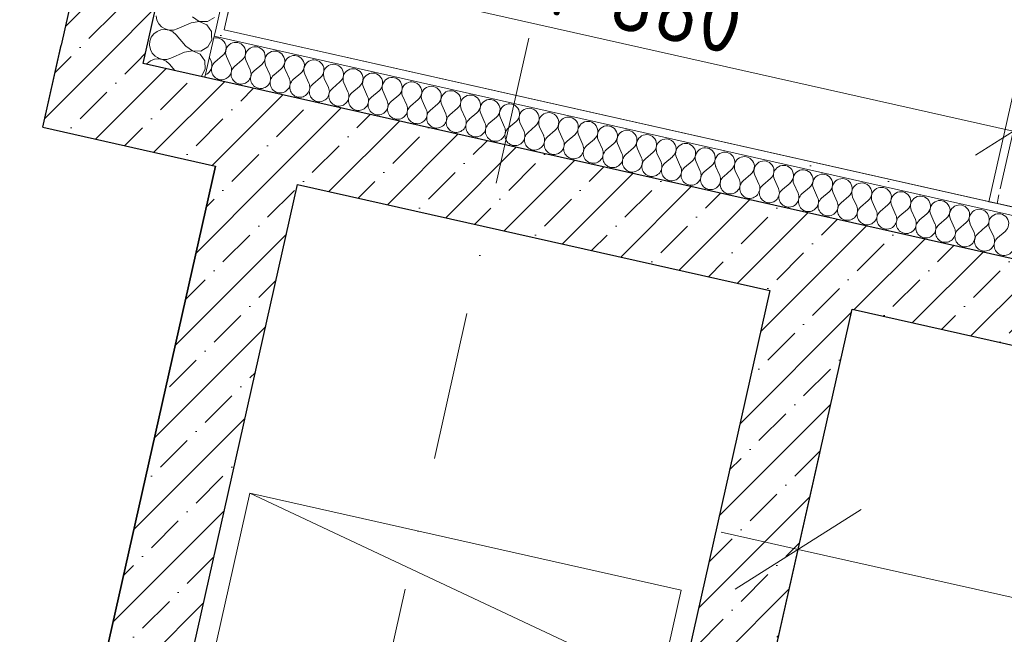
# Model space of a CAD drawing. Header units: millimetres. Extents: x -7145531 to -6681560, y 6117368 to 6219355.
# Tile 67 of 144: x -6948654 to -6946316, y 6146737 to 6148196. Entities that reach past the tile are written whole.
import ezdxf
from ezdxf.enums import TextEntityAlignment as Align

# ---------------------------------------------------------------- set-up
doc = ezdxf.new("R2010")
doc.units = ezdxf.units.MM
doc.header["$MEASUREMENT"] = 0
doc.linetypes.add('Штриховая', pattern=[564.444447, 282.222223, -282.222223])
doc.linetypes.add('Штрихпунктирная', pattern=[670.277762, 352.777767, -176.388884, 0, -141.111112])
for name, color, linetype in [('S - МОП.АР', 7, 'Continuous'), ('АР-вертикальная связь - Лестница.АР', 7, 'Continuous'), ('АР-Стены_внешние_.АР', 7, 'Continuous'), ('АР-Стены_внутренние_пилоны.АР', 7, 'Continuous'), ('АР-Чертеж-Оси_Осевые размеры.АР', 7, 'Continuous'), ('АР-Чертеж-Размеры.АР', 7, 'Continuous'), ('ИОС-Шахты и отверстия.АР', 7, 'Continuous')]:
    doc.layers.add(name, color=color, linetype=linetype)
for name, color, linetype, lineweight in [('АР-вертикальная связь - Лестница.АР_Ном._пера__1', 7, 'Continuous', 0), ('АР-Стены_внешние_.АР_Ном._пера__1', 7, 'Continuous', 0), ('АР-Стены_внутренние_пилоны.АР_Ном._пера__1', 7, 'Continuous', 30), ('АР-Чертеж-Оси_Осевые размеры.АР_Ном._пера__120', 7, 'Continuous', 0), ('АР-Чертеж-Размеры.АР_Ном._пера__1', 7, 'Continuous', 0), ('ИОС-Шахты и отверстия.АР_Ном._пера__1', 7, 'Continuous', 0)]:
    doc.layers.add(name, color=color, linetype=linetype, lineweight=lineweight)
doc.styles.add('РЎР“Р•РќР•Р\xa0Р\x98Р\xa0_РЎРўР\x98Р›Р¬_3', font='GOTHIC.TTF')
doc.styles.add('РЎР“Р•РќР•Р\xa0Р\x98Р\xa0_РЎРўР\x98Р›Р¬_9', font='GOST_Common.ttf')
doc.dimstyles.new('СГЕНЕРИР_СТИЛЬ__10', dxfattribs={"dimtxt": 150, "dimasz": 142.5, "dimexe": 0.18, "dimexo": 0.0625, "dimgap": 0, "dimtad": 1, "dimdec": 0, "dimzin": 0, "dimdsep": 46, "dimtxsty": 'РЎР“Р•РќР•Р\xa0Р\x98Р\xa0_РЎРўР\x98Р›Р¬_9', "dimblk": 'ARROWHEAD_6', "dimblk1": 'ARROWHEAD_6', "dimblk2": 'ARROWHEAD_6', "dimcen": 0.09, "dimse1": 1, "dimse2": 1, "dimclrd": 7, "dimclre": 7, "dimclrt": 7, "dimazin": 0, "dimtfac": 1, "dimtdec": 4, "dimtmove": 2, "dimatfit": 3, "dimfxl": 1, "dimtolj": 1, "dimtzin": 0, "dimarcsym": 0})
doc.dimstyles.new('СГЕНЕРИР_СТИЛЬ__11', dxfattribs={"dimtxt": 150, "dimasz": 237.5, "dimexe": 0.18, "dimexo": 0.0625, "dimgap": 0, "dimtad": 1, "dimdec": 0, "dimzin": 0, "dimdsep": 46, "dimtxsty": 'РЎР“Р•РќР•Р\xa0Р\x98Р\xa0_РЎРўР\x98Р›Р¬_9', "dimblk": 'ARROWHEAD_6', "dimblk1": 'ARROWHEAD_6', "dimblk2": 'ARROWHEAD_6', "dimcen": 0.09, "dimse1": 1, "dimse2": 1, "dimclrd": 7, "dimclre": 7, "dimclrt": 7, "dimazin": 0, "dimtfac": 1, "dimtdec": 4, "dimtmove": 0, "dimatfit": 3, "dimfxl": 1, "dimtolj": 1, "dimtzin": 0, "dimarcsym": 0})
doc.dimstyles.new('СГЕНЕРИР_СТИЛЬ__13', dxfattribs={"dimtxt": 150, "dimasz": 142.5, "dimexe": 0.18, "dimexo": 0.0625, "dimgap": 0, "dimtad": 1, "dimdec": 0, "dimzin": 0, "dimdsep": 46, "dimtxsty": 'РЎР“Р•РќР•Р\xa0Р\x98Р\xa0_РЎРўР\x98Р›Р¬_9', "dimblk": 'ARROWHEAD_6', "dimblk1": 'ARROWHEAD_6', "dimblk2": 'ARROWHEAD_6', "dimcen": 0.09, "dimse1": 1, "dimse2": 1, "dimclrd": 7, "dimclre": 7, "dimclrt": 7, "dimazin": 0, "dimtfac": 1, "dimtdec": 4, "dimtmove": 0, "dimatfit": 3, "dimfxl": 1, "dimtolj": 1, "dimtzin": 0, "dimarcsym": 0})
pattern_1 = [(45, (-6338440.43, 6562275.56), (-84.852814, 84.852814), []), (45, (-6338482.86, 6562317.98), (-84.852814, 84.852814), [90, -30, 0, -30])]
pattern_2 = [(45, (-6338440.43, 6562625.56), (-111.369318, 111.369318), [0, -105, 0, -157.5]), (110, (-6338090.43, 6562625.56), (148.001588, 53.868173), [0, -77, 0, -133])]

# ---------------------------------------------------------------- blocks, each defined once
blk = doc.blocks.new('Символ Проема в Полу 21[111]_3', base_point=(-6948107.8, 6147071.9))
at = {"layer": 'ИОС-Шахты и отверстия.АР_Ном._пера__1', "color": 7, "linetype": 'Continuous', "lineweight": 0, "flags": 128}
for points in [[(-6947311.4, 6146697.4), (-6947269.6, 6146012.4), (-6948294.1, 6146242.5), (-6948107.8, 6147071.9)], [(-6948107.8, 6147071.9), (-6947083.3, 6146841.8), (-6947269.6, 6146012.4), (-6947311.4, 6146697.4)]]:
    blk.add_lwpolyline(points, close=True, dxfattribs=at)
blk = doc.blocks.new('Символ Проема в Полу 21[124]_3', base_point=(-6947061, 6145801.6))
at = {"layer": 'ИОС-Шахты и отверстия.АР_Ном._пера__1', "color": 7, "linetype": 'Continuous', "lineweight": 0, "flags": 128}
blk.add_lwpolyline([(-6944895.9, 6145752.7), (-6944189.5, 6146950.3), (-6946677.6, 6147509.1), (-6947061, 6145801.6)], close=True, dxfattribs=at)
blk = doc.blocks.new('Стена_196_3', base_point=(-6948480.1, 6148016.4))
at = {"layer": 'АР-Стены_внешние_.АР', "linetype": 'Continuous', "lineweight": 0, "true_color": 0x000000}
h = blk.add_hatch(dxfattribs=at)
h.set_pattern_fill('ЖЕЛЕЗОБЕТОН__PROJECT__0003', color=18, style=0, pattern_type=2)
h.set_pattern_definition(pattern_1)
h.paths.add_polyline_path([(-6948599.5, 6147940.7), (-6948360.6, 6148092), (-6948555.7, 6148135.9)])
h = blk.add_hatch(dxfattribs=at)
h.set_pattern_fill('ЖЕЛЕЗОБЕТОН__PROJECT__0003', color=18, style=0, pattern_type=2)
h.set_pattern_definition(pattern_1)
h.paths.add_polyline_path([(-6948360.6, 6148092), (-6948599.5, 6147940.7), (-6948404.4, 6147896.9)])
h = blk.add_hatch(dxfattribs=at)
h.set_pattern_fill('ЖЕЛЕЗОБЕТОН__PROJECT__0003', color=18, style=0, pattern_type=2)
h.set_pattern_definition(pattern_1)
h.paths.add_polyline_path([(-6948404.4, 6147896.9), (-6944091.9, 6146928.4), (-6944048.1, 6147123.5), (-6948360.6, 6148092)])
at = {"layer": 'АР-Стены_внешние_.АР_Ном._пера__1', "color": 7, "linetype": 'Continuous', "lineweight": 30, "flags": 128}
for points in [[(-6948599.5, 6147940.7), (-6948555.7, 6148135.9)], [(-6944048.1, 6147123.5), (-6948360.6, 6148092)], [(-6948599.5, 6147940.7), (-6948189.6, 6147848.6)], [(-6947994.4, 6147804.8), (-6946872.7, 6147552.9)], [(-6946677.6, 6147509.1), (-6944189.5, 6146950.3)]]:
    blk.add_lwpolyline(points, dxfattribs=at)
blk = doc.blocks.new('Стена_199_3', base_point=(-6948029.6, 6150022.1))
at = {"layer": 'АР-Стены_внешние_.АР', "linetype": 'Continuous', "lineweight": 0, "true_color": 0x000000}
h = blk.add_hatch(dxfattribs=at)
h.set_pattern_fill('ЖЕЛЕЗОБЕТОН__PROJECT__0003', color=18, style=0, pattern_type=2)
h.set_pattern_definition(pattern_1)
h.paths.add_polyline_path([(-6948360.6, 6148092), (-6947958.3, 6149883.1), (-6948153.5, 6149926.9), (-6948555.7, 6148135.9)])
at = {"layer": 'АР-Стены_внешние_.АР_Ном._пера__1', "color": 7, "linetype": 'Continuous', "lineweight": 30, "flags": 128}
for points in [[(-6948153.5, 6149926.9), (-6948555.7, 6148135.9)], [(-6948360.6, 6148092), (-6947958.3, 6149883.1)]]:
    blk.add_lwpolyline(points, dxfattribs=at)
blk = doc.blocks.new('Стена_200_3', base_point=(-6946753.2, 6147628.6))
at = {"layer": 'АР-Стены_внутренние_пилоны.АР', "linetype": 'Continuous', "lineweight": 0, "true_color": 0x000000}
h = blk.add_hatch(dxfattribs=at)
h.set_pattern_fill('ЖЕЛЕЗОБЕТОН__PROJECT__0003', color=18, style=0, pattern_type=2)
h.set_pattern_definition(pattern_1)
h.paths.add_polyline_path([(-6946872.7, 6147552.9), (-6947256.2, 6145845.4), (-6947104.9, 6145606.5), (-6946677.6, 6147509.1)])
at = {"layer": 'АР-Стены_внутренние_пилоны.АР_Ном._пера__1', "color": 7, "linetype": 'Continuous', "lineweight": 30, "flags": 128}
for points in [[(-6946872.7, 6147552.9), (-6947256.2, 6145845.4)], [(-6947061, 6145801.6), (-6946677.6, 6147509.1)]]:
    blk.add_lwpolyline(points, dxfattribs=at)
blk = doc.blocks.new('Стена_211_3', base_point=(-6948497.4, 6146021.7))
at = {"layer": 'АР-Стены_внутренние_пилоны.АР', "linetype": 'Continuous', "lineweight": 0, "true_color": 0x000000}
h = blk.add_hatch(dxfattribs=at)
h.set_pattern_fill('ЖЕЛЕЗОБЕТОН__PROJECT__0003', color=18, style=0, pattern_type=2)
h.set_pattern_definition(pattern_1)
h.paths.add_polyline_path([(-6948377.9, 6146097.3), (-6947994.4, 6147804.8), (-6948189.6, 6147848.6), (-6948616.9, 6145946)])
at = {"layer": 'АР-Стены_внутренние_пилоны.АР_Ном._пера__1', "color": 7, "linetype": 'Continuous', "lineweight": 30, "flags": 128}
for points in [[(-6948189.6, 6147848.6), (-6948616.9, 6145946)], [(-6948377.9, 6146097.3), (-6947994.4, 6147804.8)]]:
    blk.add_lwpolyline(points, dxfattribs=at)
blk = doc.blocks.new('Стандартный Маркер Сетки[129]_3', base_point=(-6946932.3, 6150436.1))
at = {"layer": 'АР-Чертеж-Оси_Осевые размеры.АР_Ном._пера__120', "color": 7, "linetype": 'Штрихпунктирная', "lineweight": 0}
blk.add_line((-6947151.4, 6149460.4), (-6951713.9, 6129146), dxfattribs=at)
at = {"layer": 'АР-Чертеж-Оси_Осевые размеры.АР_Ном._пера__120', "color": 7, "lineweight": 0, "style": 'РЎР“Р•РќР•Р\xa0Р\x98Р\xa0_РЎРўР\x98Р›Р¬_3'}
blk.add_attdef('AC_MarkerText_1', text='', height=350, rotation=347.3417, dxfattribs=at).set_placement((-6951972.7, 6127863.6), align=Align.TOP_CENTER)
blk = doc.blocks.new('Стандартный Маркер Сетки[142]_3', base_point=(-6946932.3, 6150436.1))
at = {"layer": 'АР-Чертеж-Оси_Осевые размеры.АР_Ном._пера__120', "color": 7, "linetype": 'Штрихпунктирная', "lineweight": 0}
blk.add_line((-6947151.4, 6149460.4), (-6951713.9, 6129146), dxfattribs=at)
at = {"layer": 'АР-Чертеж-Оси_Осевые размеры.АР_Ном._пера__120', "color": 7, "lineweight": 0, "style": 'РЎР“Р•РќР•Р\xa0Р\x98Р\xa0_РЎРўР\x98Р›Р¬_3'}
blk.add_attdef('AC_MarkerText_1', text='', height=350, rotation=347.3417, dxfattribs=at).set_placement((-6951972.7, 6127863.6), align=Align.TOP_CENTER)
blk = doc.blocks.new('*D945', base_point=(-6338440.4, 6562275.6))
at = {"layer": 'АР-Чертеж-Размеры.АР_Ном._пера__1', "color": 7, "linetype": 'Continuous', "lineweight": 0, "transparency": 16777216}
for p, q in [((-6946857.1, 6146709.6), (-6946754.4, 6147167)), ((-6946656.4, 6147032.9), (-6946955.1, 6146843.8)), ((-6946988.7, 6146979.4), (-6946805.7, 6146938.3)), ((-6946805.7, 6146938.3), (-6944317.7, 6146379.6)), ((-6944369.1, 6146150.9), (-6944266.3, 6146608.2)), ((-6944467.1, 6146285), (-6944168.4, 6146474.1)), ((-6944317.7, 6146379.6), (-6944134.8, 6146338.5))]:
    blk.add_line(p, q, dxfattribs=at)
at = {"layer": 'АР-Чертеж-Размеры.АР_Ном._пера__1', "color": 7, "lineweight": 0, "transparency": 16777216, "insert": (-6945787.8, 6146740.5), "char_height": 150, "attachment_point": 7, "rotation": 347.3424, "style": 'РЎР“Р•РќР•Р\xa0Р\x98Р\xa0_РЎРўР\x98Р›Р¬_9'}
blk.add_mtext('\\A1;{\\pql;\\fGOST Common|b0|i0|c204|p0;\\W1.000000;2\xa0550}', dxfattribs=at)
blk = doc.blocks.new('ARROWHEAD_6')
at = {"color": 0, "linetype": 'Continuous', "lineweight": 0}
for p, q in [((-0.5, -0.5), (0.5, 0.5)), ((0, 0), (-1, 0))]:
    blk.add_line(p, q, dxfattribs=at)
blk = doc.blocks.new('Лестница_2_3', base_point=(-6338440.4, 6562275.6))
at = {"layer": 'АР-вертикальная связь - Лестница.АР_Ном._пера__1', "color": 7, "linetype": 'Continuous', "lineweight": 0}
for p, q in [((-6946100.9, 6148886.1), (-6946352.9, 6147764)), ((-6946352.9, 6147764), (-6946333.4, 6147759.6)), ((-6946333.4, 6147759.6), (-6946040.7, 6147693.9))]:
    blk.add_line(p, q, dxfattribs=at)
at = {"layer": 'АР-вертикальная связь - Лестница.АР_Ном._пера__1', "color": 7, "linetype": 'Штриховая', "lineweight": 0}
blk.add_line((-6946081.4, 6148881.7), (-6946333.4, 6147759.6), dxfattribs=at)
blk = doc.blocks.new('*X974', base_point=(-6338440.4, 6562275.6))
at = {"layer": 'АР-Стены_внутренние_пилоны.АР_Ном._пера__1', "color": 7, "linetype": 'Continuous', "lineweight": 0}
for p, q in [((-6948203.7, 6148106.2), (-6948199.8, 6148097.6)), ((-6948172.4, 6148111), (-6948190.5, 6148095.5)), ((-6948163.1, 6148108.9), (-6948153.3, 6148087.2)), ((-6948125.9, 6148100.5), (-6948144, 6148085.1)), ((-6948116.6, 6148098.4), (-6948106.9, 6148076.7)), ((-6948079.5, 6148090.1), (-6948097.6, 6148074.6)), ((-6948070.2, 6148088), (-6948060.4, 6148066.3)), ((-6948033, 6148079.7), (-6948051.1, 6148064.2)), ((-6948023.7, 6148077.6), (-6948013.9, 6148055.9)), ((-6947986.5, 6148069.2), (-6948004.6, 6148053.8)), ((-6947977.2, 6148067.1), (-6947967.5, 6148045.4)), ((-6947940.1, 6148058.8), (-6947958.2, 6148043.3)), ((-6947930.8, 6148056.7), (-6947921, 6148035)), ((-6947893.6, 6148048.3), (-6947911.7, 6148032.9)), ((-6947884.3, 6148046.3), (-6947874.6, 6148024.5)), ((-6947847.2, 6148037.9), (-6947865.3, 6148022.5)), ((-6947837.9, 6148035.8), (-6947828.1, 6148014.1)), ((-6947800.7, 6148027.5), (-6947818.8, 6148012)), ((-6947791.4, 6148025.4), (-6947781.6, 6148003.7)), ((-6947754.2, 6148017), (-6947772.3, 6148001.6)), ((-6947744.9, 6148015), (-6947735.2, 6147993.2)), ((-6947707.8, 6148006.6), (-6947725.9, 6147991.2)), ((-6947698.5, 6148004.5), (-6947688.7, 6147982.8)), ((-6947661.3, 6147996.2), (-6947679.4, 6147980.7)), ((-6947652, 6147994.1), (-6947642.2, 6147972.4)), ((-6947614.8, 6147985.7), (-6947633, 6147970.3)), ((-6947605.6, 6147983.6), (-6947595.8, 6147961.9)), ((-6947568.4, 6147975.3), (-6947586.5, 6147959.8)), ((-6947559.1, 6147973.2), (-6947549.3, 6147951.5)), ((-6947521.9, 6147964.9), (-6947540, 6147949.4)), ((-6947512.6, 6147962.8), (-6947502.9, 6147941.1)), ((-6947475.5, 6147954.4), (-6947493.6, 6147939)), ((-6947466.2, 6147952.3), (-6947456.4, 6147930.6)), ((-6947429, 6147944), (-6947447.1, 6147928.5)), ((-6947419.7, 6147941.9), (-6947409.9, 6147920.2)), ((-6947382.5, 6147933.6), (-6947400.6, 6147918.1)), ((-6947373.2, 6147931.5), (-6947363.5, 6147909.8)), ((-6947336.1, 6147923.1), (-6947354.2, 6147907.7)), ((-6947326.8, 6147921), (-6947317, 6147899.3)), ((-6947289.6, 6147912.7), (-6947307.7, 6147897.2)), ((-6947280.3, 6147910.6), (-6947270.6, 6147888.9)), ((-6947243.2, 6147902.3), (-6947261.3, 6147886.8)), ((-6947233.9, 6147900.2), (-6947224.1, 6147878.4)), ((-6947196.7, 6147891.8), (-6947214.8, 6147876.4)), ((-6947187.4, 6147889.7), (-6947177.6, 6147868)), ((-6947150.2, 6147881.4), (-6947168.3, 6147865.9)), ((-6947140.9, 6147879.3), (-6947131.2, 6147857.6)), ((-6947103.8, 6147870.9), (-6947121.9, 6147855.5)), ((-6947094.5, 6147868.9), (-6947084.7, 6147847.1)), ((-6947057.3, 6147860.5), (-6947075.4, 6147845.1)), ((-6947048, 6147858.4), (-6947038.2, 6147836.7)), ((-6947010.8, 6147850.1), (-6947029, 6147834.6)), ((-6947001.6, 6147848), (-6946991.8, 6147826.3)), ((-6946964.4, 6147839.6), (-6946982.5, 6147824.2)), ((-6946955.1, 6147837.5), (-6946945.3, 6147815.8)), ((-6946917.9, 6147829.2), (-6946936, 6147813.7)), ((-6946908.6, 6147827.1), (-6946898.9, 6147805.4)), ((-6946871.5, 6147818.8), (-6946889.6, 6147803.3)), ((-6946862.2, 6147816.7), (-6946852.4, 6147795)), ((-6946825, 6147808.3), (-6946843.1, 6147792.9)), ((-6946815.7, 6147806.2), (-6946805.9, 6147784.5)), ((-6946778.5, 6147797.9), (-6946796.6, 6147782.4)), ((-6946769.2, 6147795.8), (-6946759.5, 6147774.1)), ((-6946732.1, 6147787.5), (-6946750.2, 6147772)), ((-6946722.8, 6147785.4), (-6946713, 6147763.7)), ((-6946685.6, 6147777), (-6946703.7, 6147761.6)), ((-6946676.3, 6147774.9), (-6946666.6, 6147753.2)), ((-6946639.2, 6147766.6), (-6946657.3, 6147751.1)), ((-6946629.9, 6147764.5), (-6946620.1, 6147742.8)), ((-6946592.7, 6147756.2), (-6946610.8, 6147740.7)), ((-6946583.4, 6147754.1), (-6946573.6, 6147732.3)), ((-6946546.2, 6147745.7), (-6946564.3, 6147730.3)), ((-6946536.9, 6147743.6), (-6946527.2, 6147721.9)), ((-6946499.8, 6147735.3), (-6946517.9, 6147719.8)), ((-6946490.5, 6147733.2), (-6946480.7, 6147711.5)), ((-6946453.3, 6147724.8), (-6946471.4, 6147709.4)), ((-6946444, 6147722.8), (-6946434.2, 6147701)), ((-6946406.8, 6147714.4), (-6946425, 6147699)), ((-6946397.6, 6147712.3), (-6946387.8, 6147690.6)), ((-6946360.4, 6147704), (-6946378.5, 6147688.5)), ((-6946351.1, 6147701.9), (-6946341.3, 6147680.2)), ((-6946313.9, 6147693.5), (-6946332, 6147678.1))]:
    blk.add_line(p, q, dxfattribs=at)
for centre, start, end in [((-6948187.8, 6148129.1), 310.4712, 103.3749), ((-6948141.4, 6148118.6), 310.4712, 204.211), ((-6948094.9, 6148108.2), 310.4712, 204.211), ((-6948048.5, 6148097.8), 310.4712, 204.211), ((-6948002, 6148087.3), 310.4712, 204.211), ((-6948221.5, 6148087.8), 291.477, 24.211), ((-6948175, 6148077.4), 130.4712, 257.3411), ((-6948175, 6148077.4), 257.3411, 24.211), ((-6948128.6, 6148067), 130.4712, 257.3411), ((-6947955.5, 6148076.9), 310.4712, 204.211), ((-6947909.1, 6148066.5), 310.4712, 204.211), ((-6948128.6, 6148067), 257.3411, 24.211), ((-6948082.1, 6148056.5), 130.4712, 257.3411), ((-6948082.1, 6148056.5), 257.3411, 24.211), ((-6948035.7, 6148046.1), 130.4712, 257.3411), ((-6947862.6, 6148056), 310.4712, 204.211), ((-6947816.1, 6148045.6), 310.4712, 204.211), ((-6947769.7, 6148035.2), 310.4712, 204.211), ((-6948035.7, 6148046.1), 257.3411, 24.211), ((-6947989.2, 6148035.7), 130.4712, 257.3411), ((-6947989.2, 6148035.7), 257.3411, 24.211), ((-6947942.7, 6148025.2), 130.4712, 257.3411), ((-6947723.2, 6148024.7), 310.4712, 204.211), ((-6947676.8, 6148014.3), 310.4712, 204.211), ((-6947942.7, 6148025.2), 257.3411, 24.211), ((-6947896.3, 6148014.8), 130.4712, 257.3411), ((-6947896.3, 6148014.8), 257.3411, 24.211), ((-6947849.8, 6148004.3), 130.4712, 257.3411), ((-6947849.8, 6148004.3), 257.3411, 24.211), ((-6947803.3, 6147993.9), 130.4712, 257.3411), ((-6947630.3, 6148003.8), 310.4712, 204.211), ((-6947583.8, 6147993.4), 310.4712, 204.211), ((-6947803.3, 6147993.9), 257.3411, 24.211), ((-6947756.9, 6147983.5), 130.4712, 257.3411), ((-6947756.9, 6147983.5), 257.3411, 24.211), ((-6947710.4, 6147973), 130.4712, 257.3411), ((-6947537.4, 6147983), 310.4712, 204.211), ((-6947490.9, 6147972.5), 310.4712, 204.211), ((-6947710.4, 6147973), 257.3411, 24.211), ((-6947664, 6147962.6), 130.4712, 257.3411), ((-6947664, 6147962.6), 257.3411, 24.211), ((-6947617.5, 6147952.2), 130.4712, 257.3411), ((-6947444.5, 6147962.1), 310.4712, 204.211), ((-6947398, 6147951.7), 310.4712, 204.211), ((-6947351.5, 6147941.2), 310.4712, 204.211), ((-6947617.5, 6147952.2), 257.3411, 24.211), ((-6947571, 6147941.7), 130.4712, 257.3411), ((-6947571, 6147941.7), 257.3411, 24.211), ((-6947524.6, 6147931.3), 130.4712, 257.3411), ((-6947305.1, 6147930.8), 310.4712, 204.211), ((-6947258.6, 6147920.4), 310.4712, 204.211), ((-6947524.6, 6147931.3), 257.3411, 24.211), ((-6947478.1, 6147920.9), 130.4712, 257.3411), ((-6947478.1, 6147920.9), 257.3411, 24.211), ((-6947431.7, 6147910.4), 130.4712, 257.3411), ((-6947431.7, 6147910.4), 257.3411, 24.211), ((-6947212.1, 6147909.9), 310.4712, 204.211), ((-6947165.7, 6147899.5), 310.4712, 204.211), ((-6947385.2, 6147900), 130.4712, 257.3411), ((-6947385.2, 6147900), 257.3411, 24.211), ((-6947338.7, 6147889.6), 130.4712, 257.3411), ((-6947338.7, 6147889.6), 257.3411, 24.211), ((-6947292.3, 6147879.1), 130.4712, 257.3411), ((-6947119.2, 6147889.1), 310.4712, 204.211), ((-6947072.8, 6147878.6), 310.4712, 204.211), ((-6947292.3, 6147879.1), 257.3411, 24.211), ((-6947245.8, 6147868.7), 130.4712, 257.3411), ((-6947245.8, 6147868.7), 257.3411, 24.211), ((-6947199.3, 6147858.2), 130.4712, 257.3411), ((-6947026.3, 6147868.2), 310.4712, 204.211), ((-6946979.8, 6147857.7), 310.4712, 204.211), ((-6947199.3, 6147858.2), 257.3411, 24.211), ((-6947152.9, 6147847.8), 130.4712, 257.3411), ((-6947152.9, 6147847.8), 257.3411, 24.211), ((-6947106.4, 6147837.4), 130.4712, 257.3411), ((-6946933.4, 6147847.3), 310.4712, 204.211), ((-6946886.9, 6147836.9), 310.4712, 204.211), ((-6946840.5, 6147826.4), 310.4712, 204.211), ((-6947106.4, 6147837.4), 257.3411, 24.211), ((-6947060, 6147826.9), 130.4712, 257.3411), ((-6947060, 6147826.9), 257.3411, 24.211), ((-6947013.5, 6147816.5), 130.4712, 257.3411), ((-6947013.5, 6147816.5), 257.3411, 24.211), ((-6946794, 6147816), 310.4712, 204.211), ((-6946747.5, 6147805.6), 310.4712, 204.211), ((-6946967, 6147806.1), 130.4712, 257.3411), ((-6946967, 6147806.1), 257.3411, 24.211), ((-6946920.6, 6147795.6), 130.4712, 257.3411), ((-6946920.6, 6147795.6), 257.3411, 24.211), ((-6946874.1, 6147785.2), 130.4712, 257.3411), ((-6946701.1, 6147795.1), 310.4712, 204.211), ((-6946654.6, 6147784.7), 310.4712, 204.211), ((-6946874.1, 6147785.2), 257.3411, 24.211), ((-6946827.7, 6147774.8), 130.4712, 257.3411), ((-6946827.7, 6147774.8), 257.3411, 24.211), ((-6946781.2, 6147764.3), 130.4712, 257.3411), ((-6946608.1, 6147774.3), 310.4712, 204.211), ((-6946561.7, 6147763.8), 310.4712, 204.211), ((-6946781.2, 6147764.3), 257.3411, 24.211), ((-6946734.7, 6147753.9), 130.4712, 257.3411), ((-6946734.7, 6147753.9), 257.3411, 24.211), ((-6946688.3, 6147743.5), 130.4712, 257.3411), ((-6946515.2, 6147753.4), 310.4712, 204.211), ((-6946468.8, 6147743), 310.4712, 204.211), ((-6946422.3, 6147732.5), 310.4712, 204.211), ((-6946688.3, 6147743.5), 257.3411, 24.211), ((-6946641.8, 6147733), 130.4712, 257.3411), ((-6946641.8, 6147733), 257.3411, 24.211), ((-6946595.3, 6147722.6), 130.4712, 257.3411), ((-6946595.3, 6147722.6), 257.3411, 24.211), ((-6946375.8, 6147722.1), 310.4712, 204.211), ((-6946329.4, 6147711.7), 310.4712, 204.211), ((-6946548.9, 6147712.2), 130.4712, 257.3411), ((-6946548.9, 6147712.2), 257.3411, 24.211), ((-6946502.4, 6147701.7), 130.4712, 257.3411), ((-6946502.4, 6147701.7), 257.3411, 24.211), ((-6946456, 6147691.3), 130.4712, 257.3411), ((-6946456, 6147691.3), 257.3411, 24.211), ((-6946409.5, 6147680.8), 130.4712, 257.3411), ((-6946409.5, 6147680.8), 257.3411, 24.211), ((-6946363, 6147670.4), 130.4712, 257.3411), ((-6946363, 6147670.4), 257.3411, 24.211), ((-6946316.6, 6147660), 130.4712, 257.3411), ((-6946316.6, 6147660), 257.3411, 24.211)]:
    blk.add_arc(centre, 23.8, start, end, dxfattribs=at)
blk = doc.blocks.new('Стена_265_3', base_point=(-6942473.7, 6146831.5))
at = {"layer": 'АР-Стены_внутренние_пилоны.АР', "linetype": 'Continuous', "lineweight": 0, "true_color": 0x000000}
h = blk.add_hatch(dxfattribs=at)
h.set_pattern_fill('ШТУКАТУРКА__ГИПС_01_0003', color=18, style=0, pattern_type=2)
h.set_pattern_definition(pattern_2)
h.paths.add_polyline_path([(-6948191, 6148162.7), (-6948168.4, 6148172), (-6948187.9, 6148176.4)])
h = blk.add_hatch(dxfattribs=at)
h.set_pattern_fill('ШТУКАТУРКА__ГИПС_01_0003', color=18, style=0, pattern_type=2)
h.set_pattern_definition(pattern_2)
h.paths.add_polyline_path([(-6948191, 6148162.7), (-6948192.3, 6148156.9), (-6948172.8, 6148152.5), (-6948168.4, 6148172)])
h = blk.add_hatch(dxfattribs=at)
h.set_pattern_fill('ШТУКАТУРКА__ГИПС_01_0003', color=18, style=0, pattern_type=2)
h.set_pattern_definition(pattern_2)
h.paths.add_polyline_path([(-6948172.8, 6148152.5), (-6942582, 6146896.8), (-6942577.6, 6146916.3), (-6948168.4, 6148172)])
at = {"layer": 'АР-Стены_внутренние_пилоны.АР_Ном._пера__1', "color": 7, "linetype": 'Continuous', "lineweight": 0}
for p, q in [((-6948187.9, 6148176.4), (-6948191, 6148162.7)), ((-6948214.2, 6148059.3), (-6948192.3, 6148156.9)), ((-6948192.3, 6148156.9), (-6948191, 6148162.7)), ((-6942582, 6146896.8), (-6948192.3, 6148156.9))]:
    blk.add_line(p, q, dxfattribs=at)
at = {"layer": 'АР-Стены_внутренние_пилоны.АР_Ном._пера__1', "color": 7, "linetype": 'Continuous', "lineweight": 0, "flags": 128}
for points in [[(-6942577.6, 6146916.3), (-6948168.4, 6148172)], [(-6948214.2, 6148059.3), (-6942603.9, 6146799.2)]]:
    blk.add_lwpolyline(points, dxfattribs=at)
at = {"layer": 'АР-Стены_внутренние_пилоны.АР', "color": 7, "lineweight": 0}
blk.add_blockref('*X974', (-6338440.4, 6562275.6), dxfattribs=at)
blk = doc.blocks.new('*X976', base_point=(-6338440.4, 6562275.6))
at = {"layer": 'АР-Стены_внутренние_пилоны.АР_Ном._пера__1', "color": 7, "linetype": 'Continuous', "lineweight": 0}
blk.add_line((-6948198.4, 6148158.3), (-6948198.4, 6148159.6), dxfattribs=at)
blk = doc.blocks.new('*X977', base_point=(-6338440.4, 6562275.6))
at = {"layer": 'АР-Стены_внутренние_пилоны.АР_Ном._пера__1', "color": 7, "linetype": 'Continuous', "lineweight": 0}
for p, q in [((-6948197.8, 6148148.6), (-6948198.4, 6148158.3)), ((-6948259.8, 6148133.3), (-6948260.3, 6148133.9)), ((-6948259.8, 6148133.3), (-6948243.6, 6148122.5)), ((-6948224.1, 6148121.8), (-6948207.1, 6148131.5)), ((-6948207.1, 6148131.5), (-6948197.8, 6148148.6)), ((-6948327.1, 6148106.1), (-6948324.3, 6148104.5)), ((-6948263, 6148119.3), (-6948295.5, 6148104.7)), ((-6948243.6, 6148122.2), (-6948263, 6148119.3)), ((-6948243.6, 6148122.5), (-6948224.1, 6148121.8)), ((-6948225.7, 6148114.4), (-6948243.6, 6148122.2)), ((-6948214.6, 6148098.4), (-6948225.7, 6148114.4)), ((-6948351.4, 6148092.5), (-6948352.9, 6148090.5)), ((-6948343.6, 6148098.6), (-6948351.4, 6148092.5)), ((-6948334.4, 6148102.2), (-6948343.6, 6148098.6)), ((-6948324.6, 6148103.3), (-6948334.4, 6148102.2)), ((-6948314.9, 6148101.6), (-6948324.6, 6148103.3)), ((-6948324.3, 6148104.5), (-6948314.8, 6148101.9)), ((-6948306, 6148097.3), (-6948314.9, 6148101.6)), ((-6948314.8, 6148101.9), (-6948305, 6148101.9)), ((-6948298.7, 6148090.8), (-6948306, 6148097.3)), ((-6948305, 6148101.9), (-6948295.5, 6148104.7)), ((-6948285.5, 6148075.4), (-6948298.7, 6148090.8)), ((-6948213.5, 6148078.9), (-6948214.6, 6148098.4)), ((-6948223.4, 6148061.4), (-6948222.8, 6148061.8)), ((-6948222.8, 6148061.8), (-6948213.5, 6148078.9))]:
    blk.add_line(p, q, dxfattribs=at)
blk = doc.blocks.new('*X979', base_point=(-6338440.4, 6562275.6))
at = {"layer": 'АР-Стены_внутренние_пилоны.АР_Ном._пера__1', "color": 7, "linetype": 'Continuous', "lineweight": 0}
for p, q in [((-6948330.2, 6148205), (-6948328.3, 6148195.3)), ((-6948244.2, 6148203), (-6948227.9, 6148192.1)), ((-6948208.4, 6148191.5), (-6948191.5, 6148201.2)), ((-6948328.3, 6148195.3), (-6948323.8, 6148186.5)), ((-6948323.8, 6148186.5), (-6948317.1, 6148179.3)), ((-6948317.1, 6148179.3), (-6948308.7, 6148174.2)), ((-6948247.3, 6148189), (-6948279.9, 6148174.4)), ((-6948228, 6148191.9), (-6948247.3, 6148189)), ((-6948210.1, 6148184.1), (-6948228, 6148191.9)), ((-6948227.9, 6148192.1), (-6948208.4, 6148191.5)), ((-6948198.9, 6148168.1), (-6948210.1, 6148184.1)), ((-6948341.6, 6148154.3), (-6948345, 6148145.1)), ((-6948335.7, 6148162.2), (-6948341.6, 6148154.3)), ((-6948327.9, 6148168.3), (-6948335.7, 6148162.2)), ((-6948318.8, 6148171.9), (-6948327.9, 6148168.3)), ((-6948309, 6148173), (-6948318.8, 6148171.9)), ((-6948299.3, 6148171.3), (-6948309, 6148173)), ((-6948308.7, 6148174.2), (-6948299.2, 6148171.5)), ((-6948290.4, 6148167), (-6948299.3, 6148171.3)), ((-6948299.2, 6148171.5), (-6948289.3, 6148171.6)), ((-6948283, 6148160.4), (-6948290.4, 6148167)), ((-6948289.3, 6148171.6), (-6948279.9, 6148174.4)), ((-6948260.3, 6148133.9), (-6948283, 6148160.4)), ((-6948198.4, 6148159.6), (-6948198.9, 6148168.1)), ((-6948345, 6148145.1), (-6948345.8, 6148135.3)), ((-6948345.8, 6148135.3), (-6948343.9, 6148125.6)), ((-6948343.9, 6148125.6), (-6948339.5, 6148116.8)), ((-6948339.5, 6148116.8), (-6948332.8, 6148109.6)), ((-6948332.8, 6148109.6), (-6948327.1, 6148106.1))]:
    blk.add_line(p, q, dxfattribs=at)
blk = doc.blocks.new('Стена_266_3', base_point=(-6948347.4, 6148150.8))
at = {"layer": 'АР-Стены_внутренние_пилоны.АР', "linetype": 'Continuous', "lineweight": 0, "true_color": 0x000000}
h = blk.add_hatch(dxfattribs=at)
h.set_pattern_fill('ШТУКАТУРКА__ГИПС_01_0003', color=18, style=0, pattern_type=2)
h.set_pattern_definition(pattern_2)
h.paths.add_polyline_path([(-6948168.4, 6148172), (-6947640.3, 6150523.3), (-6947659.8, 6150527.7), (-6948187.9, 6148176.4)])
at = {"layer": 'АР-Стены_внутренние_пилоны.АР_Ном._пера__1', "color": 7, "linetype": 'Continuous', "lineweight": 0}
for p, q in [((-6948187.9, 6148176.4), (-6947659.8, 6150527.7)), ((-6948187.9, 6148176.4), (-6948191, 6148162.7)), ((-6948214.2, 6148059.3), (-6948192.3, 6148156.9)), ((-6948192.3, 6148156.9), (-6948191, 6148162.7))]:
    blk.add_line(p, q, dxfattribs=at)
at = {"layer": 'АР-Стены_внутренние_пилоны.АР_Ном._пера__1', "color": 7, "linetype": 'Continuous', "lineweight": 0, "flags": 128}
for points in [[(-6947806.2, 6150560.5), (-6948360.6, 6148092.2)], [(-6948168.4, 6148172), (-6947640.3, 6150523.3)], [(-6948360.6, 6148092.2), (-6948214.2, 6148059.3)]]:
    blk.add_lwpolyline(points, dxfattribs=at)
at = {"layer": 'АР-Стены_внутренние_пилоны.АР', "color": 7, "lineweight": 0}
for name in ['*X979', '*X977', '*X976']:
    blk.add_blockref(name, (-6338440.4, 6562275.6), dxfattribs=at)
blk = doc.blocks.new('*D1023', base_point=(-6338440.4, 6562275.6))
at = {"layer": 'АР-Чертеж-Размеры.АР_Ном._пера__1', "color": 7, "linetype": 'Continuous', "lineweight": 0, "transparency": 16777216}
for p, q in [((-6948160.4, 6148206.3), (-6948098.7, 6148480.7)), ((-6948039.9, 6148400.3), (-6948219.2, 6148286.8)), ((-6948239.3, 6148368.2), (-6948129.5, 6148343.5)), ((-6948129.5, 6148343.5), (-6946294.8, 6147931.5)), ((-6946325.6, 6147794.3), (-6946264, 6148068.7)), ((-6946205.2, 6147988.2), (-6946384.4, 6147874.7)), ((-6946294.8, 6147931.5), (-6943660.8, 6147339.9))]:
    blk.add_line(p, q, dxfattribs=at)
at = {"layer": 'АР-Чертеж-Размеры.АР_Ном._пера__1', "color": 7, "lineweight": 0, "transparency": 16777216, "insert": (-6947423.5, 6148215.7), "char_height": 150, "attachment_point": 7, "rotation": 347.342, "style": 'РЎР“Р•РќР•Р\xa0Р\x98Р\xa0_РЎРўР\x98Р›Р¬_9'}
blk.add_mtext('\\A1;{\\pql;\\fGOST Common|b0|i0|c204|p0;\\W1.000000;1\xa0880}', dxfattribs=at)
blk = doc.blocks.new('*D1024', base_point=(-6338440.4, 6562275.6))
at = {"layer": 'АР-Чертеж-Размеры.АР_Ном._пера__1', "color": 7, "linetype": 'Continuous', "lineweight": 0, "transparency": 16777216}
for p, q in [((-6946205.2, 6147988.2), (-6946384.4, 6147874.7)), ((-6946294.8, 6147931.5), (-6943660.8, 6147339.9)), ((-6943691.6, 6147202.7), (-6943630, 6147477.1)), ((-6943571.2, 6147396.6), (-6943750.4, 6147283.2)), ((-6943660.8, 6147339.9), (-6942539.1, 6147088))]:
    blk.add_line(p, q, dxfattribs=at)
at = {"layer": 'АР-Чертеж-Размеры.АР_Ном._пера__1', "color": 7, "lineweight": 0, "transparency": 16777216, "insert": (-6946250.6, 6147952.3), "char_height": 150, "attachment_point": 7, "rotation": 347.342, "style": 'РЎР“Р•РќР•Р\xa0Р\x98Р\xa0_РЎРўР\x98Р›Р¬_9'}
blk.add_mtext('\\A1;{\\pql;\\fGOST Common|b0|i0|c204|p0;\\W1.000000;9х300=2\xa0700}', dxfattribs=at)
blk = doc.blocks.new('*D1026', base_point=(-6338440.4, 6562275.6))
at = {"layer": 'АР-Чертеж-Размеры.АР_Ном._пера__1', "color": 7, "linetype": 'Continuous', "lineweight": 0, "transparency": 16777216}
for p, q in [((-6945547.6, 6150245.5), (-6945588.7, 6150062.6)), ((-6945494.1, 6149913.2), (-6945683.3, 6150211.9)), ((-6945817.4, 6150113.9), (-6945360, 6150011.2)), ((-6945588.7, 6150062.6), (-6946116.8, 6147711.3)), ((-6946211.4, 6147860.6), (-6946022.3, 6147561.9)), ((-6946345.5, 6147762.6), (-6945888.2, 6147659.9)), ((-6946116.8, 6147711.3), (-6946157.9, 6147528.3))]:
    blk.add_line(p, q, dxfattribs=at)
at = {"layer": 'АР-Чертеж-Размеры.АР_Ном._пера__1', "color": 7, "lineweight": 0, "transparency": 16777216, "insert": (-6945932.6, 6148668.2), "char_height": 150, "attachment_point": 7, "rotation": 77.3411, "style": 'РЎР“Р•РќР•Р\xa0Р\x98Р\xa0_РЎРўР\x98Р›Р¬_9'}
blk.add_mtext('\\A1;{\\pql;\\fGOST Common|b0|i0|c204|p0;\\W1.000000;2\xa0410}', dxfattribs=at)

msp = doc.modelspace()

# ---------------------------------------------------------------- linework, layer by layer
at = {"layer": 'S - МОП.АР', "color": 254, "linetype": 'Continuous', "lineweight": 0, "true_color": 0xd1c7d6, "flags": 128}
msp.add_lwpolyline([(-6937037.3, 6145621.1), (-6940101.1, 6146309.2), (-6940904.2, 6142733.3), (-6939245.1, 6142360.6), (-6939288.9, 6142165.5), (-6940167.9, 6142362.9), (-6941143.2, 6142581.9), (-6940630.5, 6144864.7), (-6941411.2, 6145040), (-6941136.1, 6146264.6), (-6943994.4, 6146906.5), (-6944848.9, 6143101.6), (-6947083.6, 6143603.5), (-6946656.4, 6145505.7), (-6948422, 6145902.3), (-6948617.1, 6145946.1), (-6948189.8, 6147848.7), (-6948599.5, 6147940.7), (-6948153.5, 6149926.9), (-6951890.9, 6150766.2)], dxfattribs=at)
at = {"layer": 'S - МОП.АР', "color": 254, "linetype": 'Continuous', "lineweight": 0, "true_color": 0xdadada, "flags": 128}
msp.add_lwpolyline([(-6947646.9, 6150494.1), (-6948168.4, 6148172), (-6942577.7, 6146916.5), (-6942056.2, 6149238.5)], close=True, dxfattribs=at)

# ---------------------------------------------------------------- block references
at = {"layer": 'АР-вертикальная связь - Лестница.АР', "color": 7, "linetype": 'Continuous', "lineweight": 0}
msp.add_blockref('Лестница_2_3', (-6338440.4, 6562275.6), dxfattribs=at)
at = {"layer": 'АР-Стены_внешние_.АР', "color": 7, "lineweight": 0}
for name, p in [('Стена_199_3', (-6948029.6, 6150022.1)), ('Стена_196_3', (-6948480.1, 6148016.4))]:
    msp.add_blockref(name, p, dxfattribs=at)
at = {"layer": 'АР-Стены_внутренние_пилоны.АР', "color": 7, "lineweight": 0}
for name, p in [('Стена_266_3', (-6948347.4, 6148150.8)), ('Стена_265_3', (-6942473.7, 6146831.5)), ('Стена_211_3', (-6948497.4, 6146021.7)), ('Стена_200_3', (-6946753.2, 6147628.6))]:
    msp.add_blockref(name, p, dxfattribs=at)
at = {"layer": 'АР-Чертеж-Оси_Осевые размеры.АР', "color": 8, "linetype": 'Continuous', "lineweight": 15}
for name in ['Стандартный Маркер Сетки[129]_3', 'Стандартный Маркер Сетки[142]_3']:
    msp.add_blockref(name, (-6946932.3, 6150436.1), dxfattribs=at)
at = {"layer": 'ИОС-Шахты и отверстия.АР', "color": 7, "linetype": 'Continuous', "lineweight": 0}
for name, p in [('Символ Проема в Полу 21[124]_3', (-6947061, 6145801.6)), ('Символ Проема в Полу 21[111]_3', (-6948107.8, 6147071.9))]:
    msp.add_blockref(name, p, dxfattribs=at)

# ---------------------------------------------------------------- dimensions: what is measured, and where the dimension line sits
at = {"layer": 'АР-Чертеж-Размеры.АР', "color": 7, "linetype": 'Continuous', "lineweight": 0}
for base, p1, p2, angle, dimstyle, picture, middle, turn in [((-6946116.8, 6147711.3), (-6943781.7, 6149656.7), (-6945373, 6147544.2), 257.3411, 'СГЕНЕРИР_СТИЛЬ__11', '*D1026', (-6945949.4, 6148935.7), 77.3411), ((-6946294.8, 6147931.5), (-6948129.5, 6148343.6), (-6946294.8, 6147931.5), 347.342, 'СГЕНЕРИР_СТИЛЬ__13', '*D1023', (-6947156, 6148232.5), 347.342), ((-6944317.7, 6146379.6), (-6946891.2, 6146557.8), (-6944594.9, 6145145.4), 347.3424, 'СГЕНЕРИР_СТИЛЬ__11', '*D945', (-6945520.3, 6146757.3), 347.3424)]:
    dim = msp.add_linear_dim(base=base, p1=p1, p2=p2, angle=angle, dimstyle=dimstyle, dxfattribs=at)
    dim.commit()
    dim.dimension.update_dxf_attribs({"geometry": picture, "text_midpoint": middle, "dimtype": 160, "text_rotation": turn})
dim = msp.add_linear_dim(base=(-6943660.8, 6147339.9), p1=(-6946294.8, 6147931.5), p2=(-6943660.8, 6147339.9), angle=347.342, text='9х300=<MeasuredValue>', dimstyle='СГЕНЕРИР_СТИЛЬ__10', dxfattribs=at)
dim.commit()
dim.dimension.update_dxf_attribs({"geometry": '*D1024', "text_midpoint": (-6945001.3, 6147748.6), "dimtype": 160, "text_rotation": 347.342})

doc.saveas('drawing.dxf')
